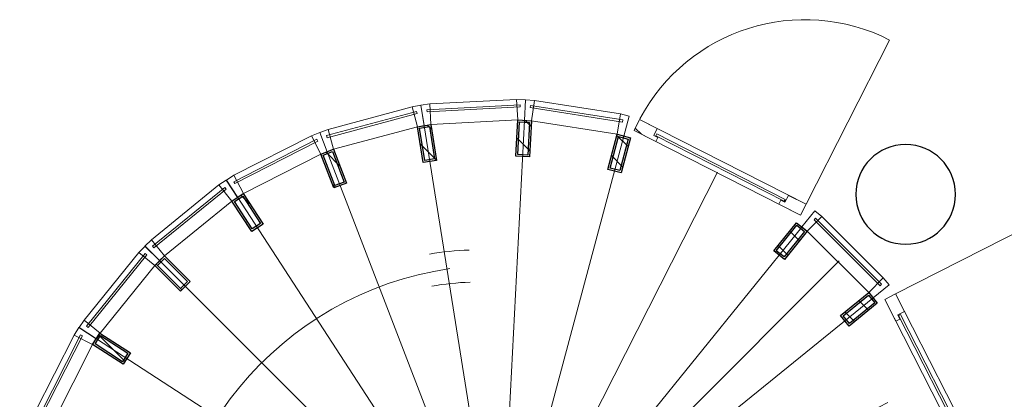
# Model space of a CAD drawing. Header units: millimetres. Extents: x -46954 to 169732, y -26853 to 94136.
# Tile 21 of 174: x -5084 to 347, y 26242 to 28335. Entities that reach past the tile are written whole.
import ezdxf

# ---------------------------------------------------------------- set-up
doc = ezdxf.new("R2010")
doc.units = ezdxf.units.MM
doc.header["$LTSCALE"] = 400
for name, color, linetype, lineweight in [('Binnenkozijnen', 140, 'Continuous', 15), ('mat-beton (ihwg)', 5, 'Continuous', 25), ('mat-glas-hor', 140, 'Continuous', 15), ('mat-naaldhout', 140, 'Continuous', 15), ('mat-staal', 5, 'Continuous', 25), ('None', 7, 'Continuous', 9)]:
    doc.layers.add(name, color=color, linetype=linetype, lineweight=lineweight)

# ---------------------------------------------------------------- blocks, each defined once
blk = doc.blocks.new('*X584')
at = {"layer": 'None', "lineweight": 9}
blk.add_line((-7209.5, -987), (-7171.7, -949.2), dxfattribs=at)
blk = doc.blocks.new('*X585')
at = {"layer": 'None', "lineweight": 25}
blk.add_line((-7389.7, -1591.4), (-7376.4, -1578.2), dxfattribs=at)
blk = doc.blocks.new('*X586')
at = {"layer": 'None', "lineweight": 9}
blk.add_line((-7414.1, -1757.2), (-7410.5, -1753.7), dxfattribs=at)
blk = doc.blocks.new('*X587')
at = {"layer": 'None', "lineweight": 9}
blk.add_line((-7364, -1990), (-7326.7, -1952.7), dxfattribs=at)
blk = doc.blocks.new('*X588')
at = {"layer": 'None', "lineweight": 9}
blk.add_line((-7267.4, -2176.3), (-7231.9, -2140.8), dxfattribs=at)
blk = doc.blocks.new('*X589')
at = {"layer": 'None', "lineweight": 9}
blk.add_line((-7131.6, -2323.2), (-7115, -2306.7), dxfattribs=at)
blk = doc.blocks.new('*X590')
at = {"layer": 'None', "lineweight": 9}
blk.add_line((-6573.1, -2613.3), (-6546.9, -2587.1), dxfattribs=at)
blk = doc.blocks.new('*X591')
at = {"layer": 'None', "lineweight": 9}
blk.add_line((-6333.9, -2657), (-6301.4, -2624.4), dxfattribs=at)
blk = doc.blocks.new('*X592')
at = {"layer": 'None', "lineweight": 25}
blk.add_line((-6146, -2610.5), (-6104.2, -2568.6), dxfattribs=at)
blk = doc.blocks.new('*X593')
at = {"layer": 'None', "lineweight": 9}
blk.add_line((-5937, -2542.9), (-5896.9, -2502.8), dxfattribs=at)
blk = doc.blocks.new('*X594')
at = {"layer": 'None', "lineweight": 9}
blk.add_line((-5492.5, -2098.4), (-5454, -2059.8), dxfattribs=at)
blk = doc.blocks.new('*X595')
at = {"layer": 'None', "lineweight": 25}
blk.add_line((-5428.3, -1892.7), (-5385.9, -1850.3), dxfattribs=at)
blk = doc.blocks.new('*X596')
at = {"layer": 'None', "lineweight": 9}
blk.add_line((-5368.1, -1691.1), (-5345.4, -1668.4), dxfattribs=at)
blk = doc.blocks.new('*X597')
at = {"layer": 'None', "lineweight": 9}
blk.add_line((-5416, -1456.2), (-5380.4, -1420.6), dxfattribs=at)
blk = doc.blocks.new('*X598')
at = {"layer": 'None', "lineweight": 9}
blk.add_line((-5563.5, -1038), (-5558.2, -1032.7), dxfattribs=at)
blk = doc.blocks.new('*X599')
at = {"layer": 'None', "lineweight": 9}
blk.add_line((-5703.9, -895.6), (-5670.6, -862.2), dxfattribs=at)
blk = doc.blocks.new('*X600')
at = {"layer": 'None', "lineweight": 9}
blk.add_line((-5865.6, -774.4), (-5824.5, -733.3), dxfattribs=at)
blk = doc.blocks.new('*X601')
at = {"layer": 'None', "lineweight": 9}
blk.add_line((-6054.3, -680.2), (-6012.7, -638.7), dxfattribs=at)
blk = doc.blocks.new('*X602')
at = {"layer": 'None', "lineweight": 9}
blk.add_line((-6264.5, -607.7), (-6236.5, -579.7), dxfattribs=at)
blk = doc.blocks.new('*X603')
at = {"layer": 'None', "lineweight": 9}
blk.add_line((-7059.7, -837.2), (-7021.3, -798.8), dxfattribs=at)
blk = doc.blocks.new('*U604')
at = {"layer": 'mat-staal', "lineweight": 25}
for centre in [(-6446.6, -599.4), (-6234.6, -609.6), (-6656.1, -633.6), (-6029.3, -663.6), (-6854, -710.6), (-5839.7, -759.2), (-7031.5, -827), (-5674.1, -892), (-7180.9, -977.8), (-5539.8, -1056.4), (-7295.8, -1156.3), (-5442.6, -1245.1), (-7371, -1354.8), (-5386.7, -1449.9), (-7403.2, -1564.7), (-5374.7, -1661.9), (-7391.2, -1776.6), (-5406.9, -1871.7), (-7335.3, -1981.4), (-5482.1, -2070.2), (-7238.1, -2170.1), (-5596.9, -2248.8), (-7103.8, -2334.5), (-5746.4, -2399.5), (-6938.2, -2467.4), (-5923.9, -2516), (-6748.6, -2562.9), (-6543.3, -2616.9), (-6331.3, -2627.1), (-6121.7, -2592.9)]:
    blk.add_circle(centre, 30, dxfattribs=at)
at = {"layer": 'None', "color": 43, "linetype": 'Continuous', "lineweight": 9}
for p, q in [((-6527.2, 1026.4), (-6443, -571.4)), ((-5974, 997.4), (-6223.8, -583)), ((-7074.4, 939.7), (-6659.9, -605.6)), ((-5438.8, 854), (-6011.8, -639.9)), ((-7591.6, 741.2), (-6864.8, -684.2)), ((-4945.2, 602.5), (-5816.3, -739.6)), ((-8056.2, 439.5), (-7049, -803.7)), ((-4514.7, 253.9), (-5645.7, -877.8)), ((-8448, 47.7), (-7204.3, -958.9)), ((-4166, -176.7), (-5507.7, -1048.5)), ((-8749.7, -416.9), (-7323.9, -1142.9)), ((-3914.5, -670.3), (-5408.1, -1244.1)), ((-8948.2, -934.1), (-7402.6, -1347.8)), ((-3771.1, -1205.4), (-5351.3, -1456.1)), ((-9034.9, -1481.3), (-7437.1, -1564.6)), ((-3742.1, -1758.7), (-5339.9, -1675.4)), ((-9005.9, -2034.6), (-7425.7, -1783.8)), ((-3828.8, -2305.8), (-5374.4, -1892.2)), ((-8862.5, -2569.7), (-7368.9, -1995.9)), ((-4027.3, -2823.1), (-5453.1, -2097.1)), ((-8611, -3063.3), (-7269.3, -2191.5)), ((-4329, -3287.7), (-5572.7, -2281.1)), ((-8262.3, -3493.8), (-7131.3, -2362.2)), ((-4514.6, -3493.8), (-5646.3, -2362.8)), ((-4720.8, -3679.4), (-5728, -2436.3)), ((-7831.8, -3842.5), (-6960.7, -2500.4)), ((-7338.2, -4094), (-6765.2, -2600.1)), ((-5297, -3762.2), (-5912.2, -2555.7)), ((-6803, -4237.4), (-6553.2, -2657)), ((-5702.6, -4179.7), (-6117.1, -2634.3)), ((-6249.8, -4266.4), (-6334, -2668.6))]:
    blk.add_line(p, q, dxfattribs=at)
at = {"layer": 'mat-staal'}
for name in ['*X602', '*X601', '*X600', '*X603', '*X599', '*X584', '*X598', '*X597', '*X585', '*X596', '*X586', '*X595', '*X587', '*X594', '*X588', '*X589', '*X593', '*X590', '*X592', '*X591']:
    blk.add_blockref(name, (0, 0), dxfattribs=at)
blk = doc.blocks.new('*X605')
at = {"layer": 'None', "lineweight": 5}
blk.add_line((-3817, -2402.8), (-3783.2, -2369), dxfattribs=at)
blk = doc.blocks.new('*U606')
at = {"layer": 'mat-glas-hor', "color": 140, "lineweight": 15}
blk.add_lwpolyline([(-4176.4, -3196.3), (-3815.9, -2487.8), (-3826.6, -2482.3), (-4187.1, -3190.8)], close=True, dxfattribs=at)
at = {"layer": 'mat-naaldhout', "color": 140, "linetype": 'Continuous', "lineweight": 15}
for points in [[(-3823.6, -2470.8), (-3834.9, -2493.1), (-3857.2, -2481.7), (-3796.4, -2362.3), (-3736.7, -2392.7), (-3786.1, -2489.8)], [(-4191.8, -3194.4), (-4180.4, -3172.1), (-4202.7, -3160.8), (-4263.5, -3280.2), (-4203.8, -3310.6), (-4154.3, -3213.4)]]:
    blk.add_lwpolyline(points, close=True, dxfattribs=at)
at = {"layer": 'None', "color": 43, "linetype": 'Continuous', "lineweight": 9}
blk.add_line((-3297.8, -3771.6), (-4203.8, -3310.6), dxfattribs=at)
at = {"layer": 'None', "color": 8, "lineweight": 5}
blk.add_lwpolyline([(-3796.4, -2362.3), (-3736.7, -2392.7), (-4203.8, -3310.6), (-4263.5, -3280.2)], close=True, dxfattribs=at)
at = {"layer": 'None', "color": 43, "linetype": 'Continuous', "lineweight": 9}
blk.add_arc((-4215.8, -3304.5), 1030, 333.0318, 62.0624, dxfattribs=at)
at = {"layer": 'mat-naaldhout', "color": 140}
blk.add_blockref('*X605', (0, 0), dxfattribs=at)
blk = doc.blocks.new('*U607')
at = {"layer": 'None', "color": 7}
blk.add_blockref('*U606', (0, 0), dxfattribs=at)
blk = doc.blocks.new('*U647')
at = {"layer": 'Binnenkozijnen', "color": 43, "lineweight": 9}
for p, q in [((-5352.1, 943.1), (-5403.7, 841.5)), ((-4924.7, 725.9), (-5352.1, 943.1)), ((-4976.4, 624.3), (-5403.7, 841.5)), ((-4924.7, 725.9), (-4976.4, 624.3))]:
    blk.add_line(p, q, dxfattribs=at)
at = {"layer": 'Binnenkozijnen', "lineweight": 15}
for p, q in [((-5381.7, 923.4), (-5387.2, 912.7)), ((-4923.2, 690.3), (-5381.7, 923.4)), ((-4928.6, 679.6), (-5387.2, 912.7)), ((-4923.2, 690.3), (-4928.6, 679.6))]:
    blk.add_line(p, q, dxfattribs=at)
at = {"layer": 'Binnenkozijnen', "color": 140, "lineweight": 15}
for points in [[(-5438.8, 854.9), (-5403.7, 841.5), (-5352.1, 943.1), (-5398, 961.4)], [(-4944.9, 603.9), (-4976.4, 624.3), (-4924.7, 725.9), (-4882.9, 699.5)]]:
    blk.add_lwpolyline(points, close=True, dxfattribs=at)
blk = doc.blocks.new('*X648')
at = {"layer": 'None', "lineweight": 25}
blk.add_line((-5069.3, 446.1), (-4924.7, 590.7), dxfattribs=at)
blk = doc.blocks.new('*U649')
at = {"layer": 'mat-staal', "lineweight": 25}
for points in [[(-4976.4, 624.3), (-4913.5, 583.5), (-5022.3, 415.7), (-5085.2, 456.5)], [(-4973.5, 610.5), (-4927.3, 580.5), (-5025.2, 429.5), (-5071.4, 459.4)]]:
    blk.add_lwpolyline(points, close=True, dxfattribs=at)
at = {"layer": 'mat-staal'}
blk.add_blockref('*X648', (0, 0), dxfattribs=at)
blk = doc.blocks.new('*U650')
at = {"layer": 'Binnenkozijnen', "color": 43, "lineweight": 9}
for p, q in [((-4842.2, 670.5), (-4913.9, 581.8)), ((-4469.5, 369), (-4842.2, 670.5)), ((-4541.2, 280.4), (-4913.9, 581.8)), ((-4469.5, 369), (-4541.2, 280.4))]:
    blk.add_line(p, q, dxfattribs=at)
at = {"layer": 'Binnenkozijnen', "lineweight": 15}
for p, q in [((-4875.3, 657.4), (-4882.9, 648.1)), ((-4475.4, 333.9), (-4875.3, 657.4)), ((-4482.9, 324.6), (-4882.9, 648.1)), ((-4475.4, 333.9), (-4482.9, 324.6))]:
    blk.add_line(p, q, dxfattribs=at)
at = {"layer": 'Binnenkozijnen', "color": 140, "lineweight": 15}
for points in [[(-4945.4, 602.2), (-4913.9, 581.8), (-4842.2, 670.5), (-4883.3, 697.9)], [(-4514.7, 253.9), (-4541.2, 280.4), (-4469.5, 369), (-4434.1, 334.5)]]:
    blk.add_lwpolyline(points, close=True, dxfattribs=at)
blk = doc.blocks.new('*X651')
at = {"layer": 'None', "lineweight": 9}
blk.add_line((-4676, 132.3), (-4534.6, 273.8), dxfattribs=at)
blk = doc.blocks.new('*U652')
at = {"layer": 'mat-staal', "lineweight": 25}
for points in [[(-4541.2, 280.4), (-4488.1, 227.4), (-4629.5, 85.9), (-4682.6, 138.9)], [(-4541.2, 266.2), (-4502.3, 227.3), (-4629.5, 100), (-4668.4, 138.9)]]:
    blk.add_lwpolyline(points, close=True, dxfattribs=at)
at = {"layer": 'mat-staal'}
blk.add_blockref('*X651', (0, 0), dxfattribs=at)
blk = doc.blocks.new('*U653')
at = {"layer": 'Binnenkozijnen', "color": 43, "lineweight": 9}
for p, q in [((-4399.2, 300.1), (-4487.8, 228.2)), ((-4097.2, -72.2), (-4399.2, 300.1)), ((-4185.7, -144), (-4487.8, 228.2)), ((-4097.2, -72.2), (-4185.7, -144))]:
    blk.add_line(p, q, dxfattribs=at)
at = {"layer": 'Binnenkozijnen', "lineweight": 15}
for p, q in [((-4434.3, 294.1), (-4443.7, 286.6)), ((-4119.5, -112.9), (-4443.7, 286.6)), ((-4110.2, -105.3), (-4434.3, 294.1)), ((-4110.2, -105.3), (-4119.5, -112.9))]:
    blk.add_line(p, q, dxfattribs=at)
at = {"layer": 'Binnenkozijnen', "color": 140, "lineweight": 15}
for points in [[(-4514.3, 254.7), (-4487.8, 228.2), (-4399.2, 300.1), (-4433.8, 335.4)], [(-4165.3, -175.5), (-4185.7, -144), (-4097.2, -72.2), (-4069.7, -113.3)]]:
    blk.add_lwpolyline(points, close=True, dxfattribs=at)
blk = doc.blocks.new('*X654')
at = {"layer": 'None', "lineweight": 9}
blk.add_line((-4207.4, -247.6), (-4153.4, -193.6), dxfattribs=at)
blk = doc.blocks.new('*U655')
at = {"layer": 'mat-staal', "lineweight": 25}
for points in [[(-4185.7, -144), (-4144.8, -206.9), (-4312.5, -315.9), (-4353.4, -253.1)], [(-4188.6, -157.9), (-4158.6, -204), (-4309.5, -302.1), (-4339.5, -256)]]:
    blk.add_lwpolyline(points, close=True, dxfattribs=at)
at = {"layer": 'mat-staal'}
blk.add_blockref('*X654', (0, 0), dxfattribs=at)
blk = doc.blocks.new('*U656')
at = {"layer": 'Binnenkozijnen', "color": 43, "lineweight": 9}
for p, q in [((-4043.5, -155.5), (-4145, -207.3)), ((-3825.5, -582.4), (-4043.5, -155.5)), ((-3927, -634.3), (-4145, -207.3)), ((-3825.5, -582.4), (-3927, -634.3))]:
    blk.add_line(p, q, dxfattribs=at)
at = {"layer": 'Binnenkozijnen', "lineweight": 15}
for p, q in [((-4079.1, -154), (-4089.8, -159.5)), ((-3855.8, -617.5), (-4089.8, -159.5)), ((-3845.1, -612.1), (-4079.1, -154)), ((-3845.1, -612.1), (-3855.8, -617.5))]:
    blk.add_line(p, q, dxfattribs=at)
at = {"layer": 'Binnenkozijnen', "color": 140, "lineweight": 15}
for points in [[(-4165.5, -175.9), (-4145, -207.3), (-4043.5, -155.5), (-4070, -113.7)], [(-3913.5, -669.3), (-3927, -634.3), (-3825.5, -582.4), (-3807.1, -628.3)]]:
    blk.add_lwpolyline(points, close=True, dxfattribs=at)
blk = doc.blocks.new('*X657')
at = {"layer": 'None', "lineweight": 9}
blk.add_line((-4109.9, -715.8), (-4091.8, -697.6), dxfattribs=at)
at = {"layer": 'None', "lineweight": 25}
blk.add_line((-3992.5, -739.8), (-3915.9, -663.2), dxfattribs=at)
blk = doc.blocks.new('*U658')
at = {"layer": 'mat-staal', "lineweight": 25}
for points in [[(-3927, -634.3), (-3900, -704.3), (-4086.7, -776.1), (-4113.6, -706.1)], [(-3932.7, -647.2), (-3913, -698.5), (-4081, -763.1), (-4100.7, -711.8)]]:
    blk.add_lwpolyline(points, close=True, dxfattribs=at)
at = {"layer": 'mat-staal'}
blk.add_blockref('*X657', (0, 0), dxfattribs=at)
blk = doc.blocks.new('*U659')
at = {"layer": 'Binnenkozijnen', "color": 43, "lineweight": 9}
for p, q in [((-3790.3, -675), (-3900.4, -704.6)), ((-3775.8, -1167.6), (-3900.4, -704.6)), ((-3665.7, -1137.9), (-3790.3, -675)), ((-3665.7, -1137.9), (-3775.8, -1167.6))]:
    blk.add_line(p, q, dxfattribs=at)
at = {"layer": 'Binnenkozijnen', "lineweight": 15}
for p, q in [((-3824.8, -666.2), (-3836.4, -669.3)), ((-3702.7, -1166), (-3836.4, -669.3)), ((-3691.1, -1162.9), (-3824.8, -666.2)), ((-3691.1, -1162.9), (-3702.7, -1166))]:
    blk.add_line(p, q, dxfattribs=at)
at = {"layer": 'Binnenkozijnen', "color": 140, "lineweight": 15}
for points in [[(-3913.9, -669.7), (-3900.4, -704.6), (-3790.3, -675), (-3807.5, -628.7)], [(-3769.9, -1204.6), (-3775.8, -1167.6), (-3665.7, -1137.9), (-3657.3, -1186.7)]]:
    blk.add_lwpolyline(points, close=True, dxfattribs=at)
blk = doc.blocks.new('*X660')
at = {"layer": 'None', "lineweight": 25}
blk.add_line((-3959.8, -1272.8), (-3869.5, -1182.5), dxfattribs=at)
at = {"layer": 'None', "lineweight": 9}
blk.add_line((-3791.6, -1246), (-3767.2, -1221.6), dxfattribs=at)
blk = doc.blocks.new('*U661')
at = {"layer": 'mat-staal', "lineweight": 25}
for points in [[(-3775.8, -1167.6), (-3764, -1241.6), (-3961.5, -1273.1), (-3973.3, -1199)], [(-3784.1, -1179), (-3775.5, -1233.3), (-3953.2, -1261.6), (-3961.9, -1207.3)]]:
    blk.add_lwpolyline(points, close=True, dxfattribs=at)
at = {"layer": 'mat-staal'}
blk.add_blockref('*X660', (0, 0), dxfattribs=at)
blk = doc.blocks.new('*U662')
at = {"layer": 'Binnenkozijnen', "color": 43, "lineweight": 9}
for p, q in [((-3650.6, -1235.9), (-3764.4, -1242)), ((-3738.8, -1720.7), (-3764.4, -1242)), ((-3625, -1714.6), (-3650.6, -1235.9)), ((-3625, -1714.6), (-3738.8, -1720.7))]:
    blk.add_line(p, q, dxfattribs=at)
at = {"layer": 'Binnenkozijnen', "lineweight": 15}
for p, q in [((-3682.5, -1220.1), (-3694.5, -1220.7)), ((-3667, -1734.3), (-3694.5, -1220.7)), ((-3655, -1733.7), (-3682.5, -1220.1)), ((-3655, -1733.7), (-3667, -1734.3))]:
    blk.add_line(p, q, dxfattribs=at)
at = {"layer": 'Binnenkozijnen', "color": 140, "lineweight": 15}
for points in [[(-3770.3, -1204.9), (-3764.4, -1242), (-3650.6, -1235.9), (-3657.8, -1187)], [(-3740.8, -1758.1), (-3738.8, -1720.7), (-3625, -1714.6), (-3626.9, -1764)]]:
    blk.add_lwpolyline(points, close=True, dxfattribs=at)
blk = doc.blocks.new('*X663')
at = {"layer": 'None', "lineweight": 25}
blk.add_line((-3908.3, -1787), (-3836.9, -1715.6), dxfattribs=at)
at = {"layer": 'None', "lineweight": 9}
blk.add_line((-3773.9, -1794), (-3740.9, -1761), dxfattribs=at)
blk = doc.blocks.new('*U664')
at = {"layer": 'mat-staal', "lineweight": 25}
for points in [[(-3738.8, -1720.7), (-3742.7, -1795.6), (-3942.5, -1785.2), (-3938.6, -1710.3)], [(-3749.4, -1730.1), (-3752.2, -1785.1), (-3932, -1775.8), (-3929.1, -1720.8)]]:
    blk.add_lwpolyline(points, close=True, dxfattribs=at)
at = {"layer": 'mat-staal'}
blk.add_blockref('*X663', (0, 0), dxfattribs=at)
blk = doc.blocks.new('*U665')
at = {"layer": 'Binnenkozijnen', "lineweight": 15}
for p, q in [((-3750.3, -2297.7), (-3670.3, -1789.5)), ((-3738.4, -2299.5), (-3658.5, -1791.4)), ((-3658.5, -1791.4), (-3670.3, -1789.5)), ((-3738.4, -2299.5), (-3750.3, -2297.7))]:
    blk.add_line(p, q, dxfattribs=at)
at = {"layer": 'Binnenkozijnen', "color": 43, "lineweight": 9}
for p, q in [((-3817.7, -2269.4), (-3743.2, -1795.8)), ((-3630.6, -1813.5), (-3743.2, -1795.8)), ((-3705.1, -2287.1), (-3630.6, -1813.5)), ((-3705.1, -2287.1), (-3817.7, -2269.4))]:
    blk.add_line(p, q, dxfattribs=at)
at = {"layer": 'Binnenkozijnen', "color": 140, "lineweight": 15}
for points in [[(-3741.3, -1758.3), (-3743.2, -1795.8), (-3630.6, -1813.5), (-3627.4, -1764.2)], [(-3827.4, -2305.6), (-3817.7, -2269.4), (-3705.1, -2287.1), (-3717.2, -2335)]]:
    blk.add_lwpolyline(points, close=True, dxfattribs=at)
blk = doc.blocks.new('*X666')
at = {"layer": 'None', "lineweight": 9}
blk.add_line((-3996.3, -2299.3), (-3935.1, -2238), dxfattribs=at)
at = {"layer": 'None', "lineweight": 25}
blk.add_line((-3884.7, -2329.1), (-3823.5, -2267.8), dxfattribs=at)
blk = doc.blocks.new('*U667')
at = {"layer": 'mat-staal', "lineweight": 25}
for points in [[(-3817.7, -2269.4), (-3837, -2341.8), (-4030.3, -2290.2), (-4010.9, -2217.7)], [(-3829.9, -2276.4), (-3844.1, -2329.6), (-4018, -2283.1), (-4003.8, -2230)]]:
    blk.add_lwpolyline(points, close=True, dxfattribs=at)
at = {"layer": 'mat-staal'}
blk.add_blockref('*X666', (0, 0), dxfattribs=at)
blk = doc.blocks.new('*X685')
at = {"layer": 'None', "lineweight": 25}
blk.add_line((-4483.7, -3210.9), (-4430.4, -3157.6), dxfattribs=at)
at = {"layer": 'None', "lineweight": 9}
blk.add_line((-4405.5, -3274.1), (-4352.2, -3220.8), dxfattribs=at)
blk = doc.blocks.new('*U686')
at = {"layer": 'mat-staal', "lineweight": 25}
for points in [[(-4305.5, -3258.6), (-4352.7, -3316.9), (-4508.1, -3191.1), (-4461, -3132.8)], [(-4319.6, -3260.1), (-4354.2, -3302.8), (-4494.1, -3189.6), (-4459.5, -3146.8)]]:
    blk.add_lwpolyline(points, close=True, dxfattribs=at)
at = {"layer": 'mat-staal'}
blk.add_blockref('*X685', (0, 0), dxfattribs=at)
blk = doc.blocks.new('*U687')
at = {"layer": 'Binnenkozijnen', "color": 43, "lineweight": 9}
for p, q in [((-4690.4, -3656.5), (-4351.8, -3317.2)), ((-4271.1, -3397.7), (-4351.8, -3317.2)), ((-4609.7, -3737), (-4271.1, -3397.7)), ((-4609.7, -3737), (-4690.4, -3656.5))]:
    blk.add_line(p, q, dxfattribs=at)
at = {"layer": 'Binnenkozijnen', "lineweight": 15}
for p, q in [((-4652.5, -3719), (-4289.2, -3354.9)), ((-4644, -3727.5), (-4280.7, -3363.4)), ((-4280.7, -3363.4), (-4289.2, -3354.9)), ((-4644, -3727.5), (-4652.5, -3719))]:
    blk.add_line(p, q, dxfattribs=at)
at = {"layer": 'Binnenkozijnen', "color": 140, "lineweight": 15}
for points in [[(-4328.2, -3288), (-4351.8, -3317.2), (-4271.1, -3397.7), (-4239.5, -3359.6)], [(-4719.6, -3680.1), (-4690.4, -3656.5), (-4609.7, -3737), (-4647.7, -3768.6)]]:
    blk.add_lwpolyline(points, close=True, dxfattribs=at)
blk = doc.blocks.new('*X688')
at = {"layer": 'None', "lineweight": 25}
blk.add_line((-4850.7, -3577.9), (-4797.4, -3524.6), dxfattribs=at)
at = {"layer": 'None', "lineweight": 9}
blk.add_line((-4787.4, -3656), (-4734.1, -3602.7), dxfattribs=at)
blk = doc.blocks.new('*U689')
at = {"layer": 'mat-staal', "lineweight": 25}
for points in [[(-4690.4, -3656.5), (-4748.7, -3703.7), (-4874.7, -3548.4), (-4816.4, -3501.1)], [(-4704.5, -3655), (-4747.2, -3689.7), (-4860.6, -3549.8), (-4817.9, -3515.2)]]:
    blk.add_lwpolyline(points, close=True, dxfattribs=at)
at = {"layer": 'mat-staal'}
blk.add_blockref('*X688', (0, 0), dxfattribs=at)
blk = doc.blocks.new('*X690')
at = {"layer": 'None', "lineweight": 5}
blk.add_line((-5639.4, -4225.2), (-5607.2, -4193), dxfattribs=at)
blk = doc.blocks.new('*U691')
at = {"layer": 'mat-glas-hor', "color": 140, "lineweight": 15}
blk.add_lwpolyline([(-4812, -3832.2), (-5520.3, -4193.1), (-5525.8, -4182.4), (-4817.4, -3821.5)], close=True, dxfattribs=at)
at = {"layer": 'mat-naaldhout', "color": 140, "linetype": 'Continuous', "lineweight": 15}
for points in [[(-4813.9, -3816.9), (-4836.2, -3828.2), (-4847.5, -3805.9), (-4728.1, -3745.1), (-4697.7, -3804.8), (-4794.8, -3854.3)], [(-5537.3, -4185.5), (-5515, -4174.1), (-5526.4, -4151.8), (-5645.8, -4212.7), (-5615.4, -4272.4), (-5518.2, -4222.9)]]:
    blk.add_lwpolyline(points, close=True, dxfattribs=at)
at = {"layer": 'None', "color": 43, "linetype": 'Continuous', "lineweight": 9}
blk.add_line((-4236.2, -4710.5), (-4697.7, -3804.8), dxfattribs=at)
at = {"layer": 'None', "color": 8, "lineweight": 5}
blk.add_lwpolyline([(-5645.8, -4212.7), (-5615.4, -4272.4), (-4697.7, -3804.8), (-4728.1, -3745.1)], close=True, dxfattribs=at)
at = {"layer": 'None', "color": 43, "linetype": 'Continuous', "lineweight": 9}
blk.add_arc((-4703.8, -3792.8), 1030, 207.9688, 296.9993, dxfattribs=at)
at = {"layer": 'mat-naaldhout', "color": 140}
blk.add_blockref('*X690', (0, 0), dxfattribs=at)
blk = doc.blocks.new('*U692')
at = {"layer": 'None', "color": 7}
blk.add_blockref('*U691', (0, 0), dxfattribs=at)
blk = doc.blocks.new('*U693')
at = {"layer": 'None', "color": 43, "linetype": 'Continuous', "lineweight": 9}
for centre, radius, start, end in [((-6388.9, -1613.3), 1850, 8.3262, 261.04), ((-6117.9, -1506.4), 1485.7, 1.8733, 10.0692), ((-6117.9, -1506.4), 1662.5, 1.8733, 9.445)]:
    blk.add_arc(centre, radius, start, end, dxfattribs=at)
at = {"layer": 'None', "color": 7}
for name in ['*U604', '*U647', '*U650', '*U649', '*U653', '*U652', '*U655', '*U656', '*U658', '*U659', '*U661', '*U662', '*U664', '*U665', '*U667', '*U607', '*U686', '*U687', '*U689', '*U692']:
    blk.add_blockref(name, (0, 0), dxfattribs=at)
blk = doc.blocks.new('Kolom O 550')
at = {"layer": 'mat-beton (ihwg)', "lineweight": 25}
blk.add_circle((0, 0), 275, dxfattribs=at)

msp = doc.modelspace()

# ---------------------------------------------------------------- block references
at = {"layer": 'mat-beton (ihwg)', "color": 7, "xscale": -1}
msp.add_blockref('Kolom O 550', (-197.73324, 27371.57274), dxfattribs=at)
at = {"layer": 'None', "color": 7, "rotation": 90}
msp.add_blockref('*U693', (-4057.73324, 31520.51338), dxfattribs=at)

doc.saveas('drawing.dxf')
